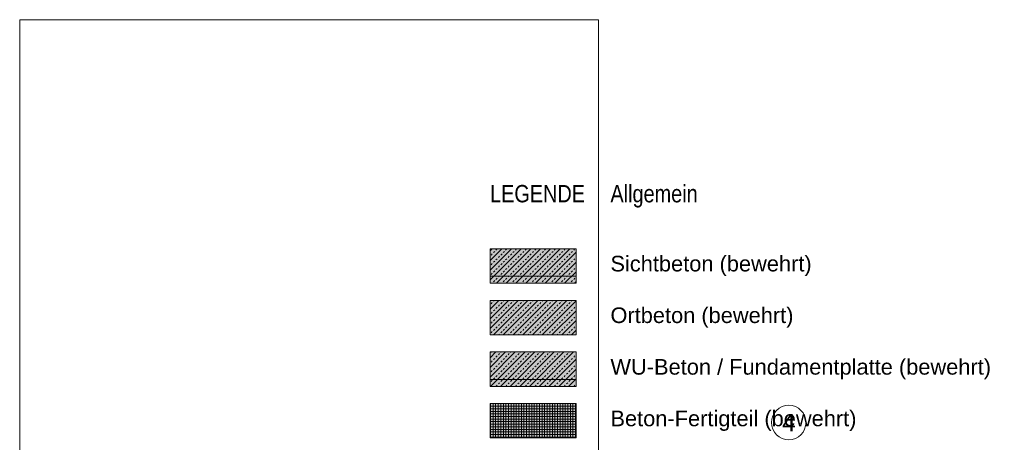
# Model space of a CAD drawing. Header units: metres. Extents: x -49 to 152, y -127 to 99.
# Tile 167 of 177: x 27.62 to 41.93, y -4.31 to 1.83. Entities that reach past the tile are written whole.
import ezdxf

# ---------------------------------------------------------------- set-up
doc = ezdxf.new("R2010")
doc.units = ezdxf.units.M
doc.linetypes.add('Achsen 01', pattern=[5.291531, 3.175, -1.058062, 0.352704, -0.705764])
for name, color, linetype, lineweight in [('_Legende (2D)', 7, 'Continuous', 9), ('_OG 3 (2D)', 7, 'Continuous', 9), ('Keine', 7, 'Continuous', 9)]:
    doc.layers.add(name, color=color, linetype=linetype, lineweight=lineweight)
doc.layers.add('AV1-Achsen', color=1, linetype='Achsen 01', lineweight=18, true_color=0xff0000)
doc.styles.add('Arial', font='arial.ttf')
doc.styles.add('Arial Narrow', font='ARIALN.TTF')
picture_1 = doc.add_image_def('image1.png', size_in_pixel=(968, 902))
pattern_1 = [(45, (0, 0), (0.07071068, -0.07071068), [0.025, -0.025])]
pattern_2 = [(-135, (0.03106, -0.03313), (0.07071068, -0.07071068), [])]

# ---------------------------------------------------------------- blocks, each defined once
blk = doc.blocks.new('OG 3 (2D)')
at = {"layer": 'AV1-Achsen', "linetype": 'Continuous'}
blk.add_circle((38.8, -4.025), 0.25, dxfattribs=at)
at = {"layer": 'AV1-Achsen', "insert": (38.8, -4.025), "char_height": 0.2522, "attachment_point": 5, "line_spacing_factor": 0.969122, "style": 'Arial'}
blk.add_mtext('4', dxfattribs=at)
at = {"layer": 'Keine'}
image = blk.add_image(picture_1, insert=(36.0335, -7.2015), size_in_units=(9.0303, 8.4146), rotation=90, dxfattribs=at)
image.dxf.flags = 7
blk = doc.blocks.new('Legende (2D)')
at = {"layer": 'Keine', "linetype": 'Continuous', "lineweight": 0, "true_color": 0xc0c0c0, "transparency": 33554687}
for points in [[(34.4569, -1.5), (35.7069, -1.5), (35.7069, -2), (34.4569, -2)], [(34.4569, -2.25), (35.7069, -2.25), (35.7069, -2.75), (34.4569, -2.75)], [(34.4569, -3), (35.7069, -3), (35.7069, -3.5), (34.4569, -3.5)]]:
    blk.add_hatch(color=9, dxfattribs=at).paths.add_polyline_path(points)
at = {"layer": 'Keine', "linetype": 'Continuous', "lineweight": 13, "transparency": 33554687}
h = blk.add_hatch(dxfattribs=at)
h.set_pattern_fill('Stahlbeton', color=251, style=0, pattern_type=2)
h.set_pattern_definition(pattern_1)
h.paths.add_polyline_path([(34.4569, -1.5), (35.7069, -1.5), (35.7069, -2), (34.4569, -2)])
h = blk.add_hatch(dxfattribs=at)
h.set_pattern_fill('Stahlbeton-1', color=251, style=0, pattern_type=2)
h.set_pattern_definition(pattern_2)
h.paths.add_polyline_path([(34.4569, -1.5), (35.7069, -1.5), (35.7069, -2), (34.4569, -2)])
at = {"layer": 'Keine', "linetype": 'Continuous', "lineweight": 0, "transparency": 33554559}
blk.add_hatch(color=30, dxfattribs=at).paths.add_polyline_path([(34.4569, -1.9), (35.7069, -1.9), (35.7069, -2), (34.4569, -2)])
at = {"layer": 'Keine', "linetype": 'Continuous', "lineweight": 13, "transparency": 33554687}
h = blk.add_hatch(dxfattribs=at)
h.set_pattern_fill('Stahlbeton', color=251, style=0, pattern_type=2)
h.set_pattern_definition(pattern_1)
h.paths.add_polyline_path([(34.4569, -2.25), (35.7069, -2.25), (35.7069, -2.75), (34.4569, -2.75)])
h = blk.add_hatch(dxfattribs=at)
h.set_pattern_fill('Stahlbeton-1', color=251, style=0, pattern_type=2)
h.set_pattern_definition(pattern_2)
h.paths.add_polyline_path([(34.4569, -2.25), (35.7069, -2.25), (35.7069, -2.75), (34.4569, -2.75)])
h = blk.add_hatch(dxfattribs=at)
h.set_pattern_fill('Stahlbeton', color=251, style=0, pattern_type=2)
h.set_pattern_definition(pattern_1)
h.paths.add_polyline_path([(34.4569, -3), (35.7069, -3), (35.7069, -3.5), (34.4569, -3.5)])
h = blk.add_hatch(dxfattribs=at)
h.set_pattern_fill('Stahlbeton-1', color=251, style=0, pattern_type=2)
h.set_pattern_definition(pattern_2)
h.paths.add_polyline_path([(34.4569, -3), (35.7069, -3), (35.7069, -3.5), (34.4569, -3.5)])
at = {"layer": 'Keine', "linetype": 'Continuous', "lineweight": 0, "true_color": 0x0000ff, "transparency": 33554495}
blk.add_hatch(color=5, dxfattribs=at).paths.add_polyline_path([(34.4569, -3.4), (35.7069, -3.4), (35.7069, -3.5), (34.4569, -3.5)])
at = {"layer": 'Keine', "linetype": 'Continuous', "lineweight": 0, "transparency": 33554687}
blk.add_hatch(color=9, dxfattribs=at).paths.add_polyline_path([(34.4569, -3.75), (35.7069, -3.75), (35.7069, -4.25), (34.4569, -4.25)])
at = {"layer": 'Keine', "linetype": 'Continuous', "lineweight": 9, "transparency": 33554687}
h = blk.add_hatch(dxfattribs=at)
h.set_pattern_fill('Stahlbetonfertigteil-1', color=8, style=0, pattern_type=2)
h.set_pattern_definition([(-90, (0, 0), (0.0375, 0), [])])
h.paths.add_polyline_path([(34.4569, -3.75), (35.7069, -3.75), (35.7069, -4.25), (34.4569, -4.25)])
at = {"layer": 'Keine', "linetype": 'Continuous', "lineweight": 13, "transparency": 33554687}
h = blk.add_hatch(dxfattribs=at)
h.set_pattern_fill('Stahlbetonfertigteil', color=8, style=0, pattern_type=2)
h.set_pattern_definition([(0, (0, 0), (2e-18, -0.0375), [])])
h.paths.add_polyline_path([(34.4569, -3.75), (35.7069, -3.75), (35.7069, -4.25), (34.4569, -4.25)])
at = {"layer": 'Keine', "color": 7, "linetype": 'Continuous', "lineweight": 9, "transparency": 33554687, "flags": 128}
for points in [[(34.4569, -1.5), (35.7069, -1.5), (35.7069, -2), (34.4569, -2)], [(34.4569, -2.25), (35.7069, -2.25), (35.7069, -2.75), (34.4569, -2.75)], [(34.4569, -3), (35.7069, -3), (35.7069, -3.5), (34.4569, -3.5)], [(34.4569, -3.75), (35.7069, -3.75), (35.7069, -4.25), (34.4569, -4.25)]]:
    blk.add_lwpolyline(points, close=True, dxfattribs=at)
at = {"layer": 'Keine', "color": 253, "linetype": 'Continuous', "lineweight": 9, "transparency": 33554559, "flags": 128}
blk.add_lwpolyline([(34.4569, -1.9), (35.7069, -1.9), (35.7069, -2), (34.4569, -2)], close=True, dxfattribs=at)
at = {"layer": 'Keine', "color": 7, "linetype": 'Continuous', "lineweight": 9, "transparency": 33554495, "flags": 128}
blk.add_lwpolyline([(34.4569, -3.4), (35.7069, -3.4), (35.7069, -3.5), (34.4569, -3.5)], close=True, dxfattribs=at)
at = {"layer": 'Keine', "color": 7, "transparency": 33554687}
for s, insert, char_height, attachment_point, line_spacing_factor, style in [('LEGENDE', (34.4569, -0.5731), 0.25218, 1, 0.966594, 'Arial Narrow'), ('Sichtbeton (bewehrt)', (36.2069, -1.75), 0.226963, 4, 0.969122, 'Arial'), ('Ortbeton (bewehrt)', (36.2069, -2.5), 0.226963, 4, 0.969122, 'Arial'), ('WU-Beton / Fundamentplatte (bewehrt)', (36.2069, -3.25), 0.226963, 4, 0.969122, 'Arial'), ('Beton-Fertigteil (bewehrt)', (36.2069, -4), 0.226963, 4, 0.969122, 'Arial')]:
    blk.add_mtext(s, dxfattribs=dict(at, insert=insert, char_height=char_height, attachment_point=attachment_point, line_spacing_factor=line_spacing_factor, style=style))
at = {"layer": 'Keine', "color": 253, "transparency": 33554687, "insert": (36.2069, -0.5731), "char_height": 0.25218, "attachment_point": 1, "line_spacing_factor": 0.966594, "style": 'Arial Narrow'}
blk.add_mtext('Allgemein', dxfattribs=at)

msp = doc.modelspace()

# ---------------------------------------------------------------- block references
at = {"layer": '_OG 3 (2D)'}
msp.add_blockref('OG 3 (2D)', (0, 0), dxfattribs=at)

# ---------------------------------------------------------------- next in the draw order: block references
at = {"layer": '_Legende (2D)'}
msp.add_blockref('Legende (2D)', (0, 0), dxfattribs=at)

doc.saveas('drawing.dxf')
